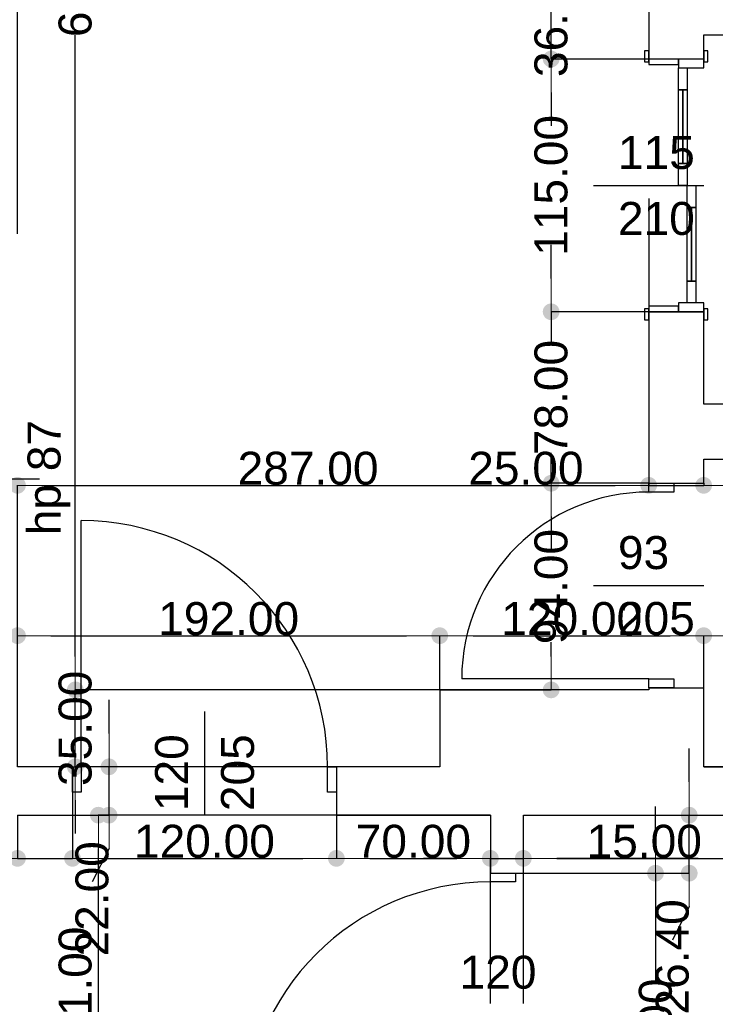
# Model space of a CAD drawing. Header units: millimetres. Extents: x -175445 to -20415, y -559200 to 231527.
# Tile 71 of 256: x -138488 to -135325, y -171981 to -167502. Entities that reach past the tile are written whole.
import ezdxf

# ---------------------------------------------------------------- set-up
doc = ezdxf.new("R2010")
doc.units = ezdxf.units.MM
doc.header["$MEASUREMENT"] = 0
for name, color, linetype in [('Drzwi', 7, 'Continuous'), ('Obiekt', 7, 'Continuous'), ('Słup', 7, 'Continuous'), ('Wymiary', 63, 'Continuous'), ('Ściana', 7, 'Continuous')]:
    doc.layers.add(name, color=color, linetype=linetype)
doc.styles.add('Arial', font='txt')
doc.dimstyles.new('GENERATED_STYLE__1', dxfattribs={"dimtxt": 150, "dimasz": 152, "dimexe": 0.18, "dimexo": 0, "dimgap": 0.09, "dimtad": 1, "dimtih": 1, "dimtoh": 1, "dimlfac": 0.1, "dimzin": 0, "dimdsep": 46, "dimtxsty": 'Arial', "dimblk": 'ARROWHEAD_11', "dimblk1": 'ARROWHEAD_11', "dimblk2": 'ARROWHEAD_11', "dimcen": 0.09, "dimclrd": 114, "dimclre": 114, "dimclrt": 114, "dimazin": 0, "dimtfac": 1, "dimtdec": 4, "dimtmove": 0, "dimatfit": 3, "dimfxl": 1, "dimtolj": 1, "dimtzin": 0, "dimarcsym": 0})
doc.dimstyles.new('GENERATED_STYLE__2', dxfattribs={"dimtxt": 150, "dimasz": 152, "dimexe": 0.18, "dimexo": 0, "dimgap": 0.09, "dimtad": 1, "dimlfac": 0.1, "dimzin": 0, "dimdsep": 46, "dimtxsty": 'Arial', "dimblk": 'ARROWHEAD_11', "dimblk1": 'ARROWHEAD_11', "dimblk2": 'ARROWHEAD_11', "dimcen": 0.09, "dimclrd": 114, "dimclre": 114, "dimclrt": 114, "dimazin": 0, "dimtfac": 1, "dimtdec": 4, "dimtmove": 0, "dimatfit": 3, "dimfxl": 1, "dimtolj": 1, "dimtzin": 0, "dimarcsym": 0})
doc.dimstyles.new('GENERATED_STYLE__3', dxfattribs={"dimtxt": 150, "dimasz": 152, "dimexe": 0.18, "dimexo": 0, "dimgap": 0.09, "dimtad": 1, "dimlfac": 0.1, "dimzin": 0, "dimdsep": 46, "dimtxsty": 'Arial', "dimblk": 'ARROWHEAD_11', "dimblk1": 'ARROWHEAD_11', "dimblk2": 'ARROWHEAD_11', "dimcen": 0.09, "dimclrd": 114, "dimclre": 114, "dimclrt": 114, "dimazin": 0, "dimtfac": 1, "dimtdec": 4, "dimtmove": 2, "dimatfit": 3, "dimfxl": 1, "dimtolj": 1, "dimtzin": 0, "dimarcsym": 0})

# ---------------------------------------------------------------- blocks, each defined once
blk = doc.blocks.new('ARROWHEAD_11')
at = {"color": 0, "linetype": 'Continuous', "lineweight": 0}
blk.add_line((0, 0), (-1, 0), dxfattribs=at)
at = {"color": 0, "linetype": 'Continuous', "lineweight": 0, "const_width": 0.25, "flags": 128}
blk.add_lwpolyline([(-0.125, 0, 1), (0.125, 0, 1)], format="xyb", close=True, dxfattribs=at)
blk = doc.blocks.new('*D1142')
at = {"layer": 'Defpoints', "color": 0}
for p in [(-138498, -171120.7), (-138248, -171120.7), (-138248, -171317.2)]:
    blk.add_point(p, dxfattribs=at)
at = {"layer": 'Wymiary', "color": 114, "lineweight": -2}
for p, q in [((-138498, -171120.7), (-138498, -171317.4)), ((-138248, -171120.7), (-138248, -171317.4)), ((-139310.3, -171317.2), (-138802, -171317.2)), ((-138802, -171317.2), (-138650, -171317.2)), ((-138498, -171317.2), (-138248, -171317.2)), ((-138096, -171317.2), (-137944, -171317.2))]:
    blk.add_line(p, q, dxfattribs=at)
at = {"layer": 'Wymiary', "color": 114, "lineweight": -2, "xscale": 152, "yscale": 152, "zscale": 152}
blk.add_blockref('ARROWHEAD_11', (-138498, -171317.2), dxfattribs=at)
at = {"layer": 'Wymiary', "color": 114, "lineweight": -2, "xscale": 152, "yscale": 152, "zscale": 152, "rotation": 180}
blk.add_blockref('ARROWHEAD_11', (-138248, -171317.2), dxfattribs=at)
at = {"layer": 'Wymiary', "color": 114, "lineweight": 13, "insert": (-139056.2, -171240.5), "char_height": 150, "attachment_point": 5, "style": 'Arial'}
blk.add_mtext('\\A1;25.00', dxfattribs=at)
blk = doc.blocks.new('*D1143')
at = {"layer": 'Defpoints', "color": 0}
for p in [(-138248, -171120.7), (-137048, -171120.7), (-137048, -171317.2)]:
    blk.add_point(p, dxfattribs=at)
at = {"layer": 'Wymiary', "color": 114, "lineweight": -2}
for p, q in [((-138248, -171120.7), (-138248, -171317.4)), ((-137048, -171120.7), (-137048, -171317.4)), ((-138096, -171317.2), (-137200, -171317.2))]:
    blk.add_line(p, q, dxfattribs=at)
at = {"layer": 'Wymiary', "color": 114, "lineweight": -2, "xscale": 152, "yscale": 152, "zscale": 152, "rotation": 180}
blk.add_blockref('ARROWHEAD_11', (-138248, -171317.2), dxfattribs=at)
at = {"layer": 'Wymiary', "color": 114, "lineweight": -2, "xscale": 152, "yscale": 152, "zscale": 152}
blk.add_blockref('ARROWHEAD_11', (-137048, -171317.2), dxfattribs=at)
at = {"layer": 'Wymiary', "color": 114, "lineweight": 13, "insert": (-137648, -171240.5), "char_height": 150, "attachment_point": 5, "style": 'Arial'}
blk.add_mtext('\\A1;120.00', dxfattribs=at)
blk = doc.blocks.new('*D1144')
at = {"layer": 'Defpoints', "color": 0}
for p in [(-137048, -171120.7), (-136348, -171317.2), (-136348, -171977.7)]:
    blk.add_point(p, dxfattribs=at)
at = {"layer": 'Wymiary', "color": 114, "lineweight": -2}
for p, q in [((-137048, -171120.7), (-137048, -171317.4)), ((-136896, -171317.2), (-136500, -171317.2)), ((-136348, -171977.7), (-136348, -171317))]:
    blk.add_line(p, q, dxfattribs=at)
at = {"layer": 'Wymiary', "color": 114, "lineweight": -2, "xscale": 152, "yscale": 152, "zscale": 152, "rotation": 180}
blk.add_blockref('ARROWHEAD_11', (-137048, -171317.2), dxfattribs=at)
at = {"layer": 'Wymiary', "color": 114, "lineweight": -2, "xscale": 152, "yscale": 152, "zscale": 152}
blk.add_blockref('ARROWHEAD_11', (-136348, -171317.2), dxfattribs=at)
at = {"layer": 'Wymiary', "color": 114, "lineweight": 13, "insert": (-136698, -171240.5), "char_height": 150, "attachment_point": 5, "style": 'Arial'}
blk.add_mtext('\\A1;70.00', dxfattribs=at)
blk = doc.blocks.new('*D1145')
at = {"layer": 'Defpoints', "color": 0}
for p in [(-136198, -171317.2), (-136348, -171977.7), (-136198, -171977.7)]:
    blk.add_point(p, dxfattribs=at)
at = {"layer": 'Wymiary', "color": 114, "lineweight": -2}
for p, q in [((-136500, -171317.2), (-136652, -171317.2)), ((-136348, -171977.7), (-136348, -171317)), ((-136348, -171317.2), (-136198, -171317.2)), ((-136198, -171977.7), (-136198, -171317)), ((-135894, -171317.2), (-136046, -171317.2)), ((-135402.4, -171317.2), (-135894, -171317.2))]:
    blk.add_line(p, q, dxfattribs=at)
at = {"layer": 'Wymiary', "color": 114, "lineweight": -2, "xscale": 152, "yscale": 152, "zscale": 152}
blk.add_blockref('ARROWHEAD_11', (-136348, -171317.2), dxfattribs=at)
at = {"layer": 'Wymiary', "color": 114, "lineweight": -2, "xscale": 152, "yscale": 152, "zscale": 152, "rotation": 180}
blk.add_blockref('ARROWHEAD_11', (-136198, -171317.2), dxfattribs=at)
at = {"layer": 'Wymiary', "color": 114, "lineweight": 13, "insert": (-135648.2, -171240.5), "char_height": 150, "attachment_point": 5, "style": 'Arial'}
blk.add_mtext('\\A1;15.00', dxfattribs=at)
blk = doc.blocks.new('*D1146')
at = {"layer": 'Defpoints', "color": 0}
for p in [(-129248, -168490.7), (-129248, -171317.2), (-136198, -171977.7)]:
    blk.add_point(p, dxfattribs=at)
at = {"layer": 'Wymiary', "color": 114, "lineweight": -2}
for p, q in [((-129248, -168490.7), (-129248, -171317.4)), ((-136198, -171977.7), (-136198, -171317)), ((-136046, -171317.2), (-129400, -171317.2))]:
    blk.add_line(p, q, dxfattribs=at)
at = {"layer": 'Wymiary', "color": 114, "lineweight": -2, "xscale": 152, "yscale": 152, "zscale": 152, "rotation": 180}
blk.add_blockref('ARROWHEAD_11', (-136198, -171317.2), dxfattribs=at)
at = {"layer": 'Wymiary', "color": 114, "lineweight": -2, "xscale": 152, "yscale": 152, "zscale": 152}
blk.add_blockref('ARROWHEAD_11', (-129248, -171317.2), dxfattribs=at)
at = {"layer": 'Wymiary', "color": 114, "lineweight": 13, "insert": (-132723, -171240.5), "char_height": 150, "attachment_point": 5, "style": 'Arial'}
blk.add_mtext('\\A1;695.00', dxfattribs=at)
blk = doc.blocks.new('*D1241')
at = {"layer": 'Defpoints', "color": 0}
for p in [(-135628, -165293.2), (-135628, -165510.7), (-138498, -168475.7)]:
    blk.add_point(p, dxfattribs=at)
at = {"layer": 'Wymiary', "color": 114, "lineweight": -2}
for p, q in [((-138498, -168475.7), (-138498, -165293)), ((-138346, -165293.2), (-135780, -165293.2)), ((-135628, -165510.7), (-135628, -165293))]:
    blk.add_line(p, q, dxfattribs=at)
at = {"layer": 'Wymiary', "color": 114, "lineweight": -2, "xscale": 152, "yscale": 152, "zscale": 152, "rotation": 180}
blk.add_blockref('ARROWHEAD_11', (-138498, -165293.2), dxfattribs=at)
at = {"layer": 'Wymiary', "color": 114, "lineweight": -2, "xscale": 152, "yscale": 152, "zscale": 152}
blk.add_blockref('ARROWHEAD_11', (-135628, -165293.2), dxfattribs=at)
at = {"layer": 'Wymiary', "color": 114, "lineweight": 13, "insert": (-137063, -165216.5), "char_height": 150, "attachment_point": 5, "style": 'Arial'}
blk.add_mtext('\\A1;287.00', dxfattribs=at)
blk = doc.blocks.new('*D1243')
at = {"layer": 'Defpoints', "color": 0}
for p in [(-136071.5, -169610.7), (-135628, -169610.7), (-136578, -170550.7)]:
    blk.add_point(p, dxfattribs=at)
at = {"layer": 'Wymiary', "color": 114, "lineweight": -2}
for p, q in [((-135628, -169610.7), (-136071.6, -169610.7)), ((-136071.5, -169762.7), (-136071.5, -169827.8)), ((-136071.5, -170398.7), (-136071.5, -170333.6)), ((-136578, -170550.7), (-136071.3, -170550.7))]:
    blk.add_line(p, q, dxfattribs=at)
at = {"layer": 'Wymiary', "color": 114, "lineweight": -2, "xscale": 152, "yscale": 152, "zscale": 152}
for p, rotation in [((-136071.5, -169610.7), 90), ((-136071.5, -170550.7), 270)]:
    blk.add_blockref('ARROWHEAD_11', p, dxfattribs=dict(at, rotation=rotation))
at = {"layer": 'Wymiary', "color": 114, "lineweight": 13, "insert": (-136071.5, -170080.7), "char_height": 150, "attachment_point": 5, "rotation": 90, "style": 'Arial'}
blk.add_mtext('\\A1;94.00', dxfattribs=at)
blk = doc.blocks.new('*D1244')
at = {"layer": 'Defpoints', "color": 0}
for p in [(-136071.5, -168830.7), (-135628, -168830.7), (-135628, -169610.7)]:
    blk.add_point(p, dxfattribs=at)
at = {"layer": 'Wymiary', "color": 114, "lineweight": -2}
for p, q in [((-136071.5, -168678.7), (-136071.5, -168526.7)), ((-135628, -168830.7), (-136071.6, -168830.7)), ((-136071.5, -168830.7), (-136071.5, -168968.4)), ((-136071.5, -169610.7), (-136071.5, -169473)), ((-135628, -169610.7), (-136071.6, -169610.7)), ((-136071.5, -169762.7), (-136071.5, -169914.7))]:
    blk.add_line(p, q, dxfattribs=at)
at = {"layer": 'Wymiary', "color": 114, "lineweight": -2, "xscale": 152, "yscale": 152, "zscale": 152}
for p, rotation in [((-136071.5, -168830.7), 270), ((-136071.5, -169610.7), 90)]:
    blk.add_blockref('ARROWHEAD_11', p, dxfattribs=dict(at, rotation=rotation))
at = {"layer": 'Wymiary', "color": 114, "lineweight": 13, "insert": (-136071.5, -169220.7), "char_height": 150, "attachment_point": 5, "rotation": 90, "style": 'Arial'}
blk.add_mtext('\\A1;78.00', dxfattribs=at)
blk = doc.blocks.new('*D1245')
at = {"layer": 'Defpoints', "color": 0}
for p in [(-136071.5, -167680.7), (-135628, -167680.7), (-135628, -168830.7)]:
    blk.add_point(p, dxfattribs=at)
at = {"layer": 'Wymiary', "color": 114, "lineweight": -2}
for p, q in [((-135628, -167680.7), (-136071.6, -167680.7)), ((-136071.5, -167832.7), (-136071.5, -167951.5)), ((-136071.5, -168678.7), (-136071.5, -168559.8)), ((-135628, -168830.7), (-136071.6, -168830.7))]:
    blk.add_line(p, q, dxfattribs=at)
at = {"layer": 'Wymiary', "color": 114, "lineweight": -2, "xscale": 152, "yscale": 152, "zscale": 152}
for p, rotation in [((-136071.5, -167680.7), 90), ((-136071.5, -168830.7), 270)]:
    blk.add_blockref('ARROWHEAD_11', p, dxfattribs=dict(at, rotation=rotation))
at = {"layer": 'Wymiary', "color": 114, "lineweight": 13, "insert": (-136071.5, -168255.7), "char_height": 150, "attachment_point": 5, "rotation": 90, "style": 'Arial'}
blk.add_mtext('\\A1;115.00', dxfattribs=at)
blk = doc.blocks.new('*D1246')
at = {"layer": 'Defpoints', "color": 0}
for p in [(-136071.5, -167320.7), (-135628, -167320.7), (-135628, -167680.7)]:
    blk.add_point(p, dxfattribs=at)
at = {"layer": 'Wymiary', "color": 114, "lineweight": -2}
for p, q in [((-136071.5, -167168.7), (-136071.5, -167016.7)), ((-135628, -167320.7), (-136071.6, -167320.7)), ((-136071.5, -167680.7), (-136071.5, -167320.7)), ((-135628, -167680.7), (-136071.6, -167680.7)), ((-136071.5, -167832.7), (-136071.5, -167984.7))]:
    blk.add_line(p, q, dxfattribs=at)
at = {"layer": 'Wymiary', "color": 114, "lineweight": -2, "xscale": 152, "yscale": 152, "zscale": 152}
for p, rotation in [((-136071.5, -167320.7), 270), ((-136071.5, -167680.7), 90)]:
    blk.add_blockref('ARROWHEAD_11', p, dxfattribs=dict(at, rotation=rotation))
at = {"layer": 'Wymiary', "color": 114, "lineweight": 13, "insert": (-136071.5, -167500.7), "char_height": 150, "attachment_point": 5, "rotation": 90, "style": 'Arial'}
blk.add_mtext('\\A1;36.00', dxfattribs=at)
blk = doc.blocks.new('*D1250')
at = {"layer": 'Defpoints', "color": 0}
for p in [(-138081.9, -170900.7), (-136578, -170900.7), (-138276.6, -171120.7)]:
    blk.add_point(p, dxfattribs=at)
at = {"layer": 'Wymiary', "color": 114, "lineweight": -2}
for p, q in [((-138081.9, -170748.7), (-138081.9, -170596.7)), ((-136578, -170900.7), (-138082.1, -170900.7)), ((-138081.9, -171120.7), (-138081.9, -170900.7)), ((-138276.6, -171120.7), (-138081.8, -171120.7)), ((-138081.9, -171272.7), (-138158.6, -171424.7))]:
    blk.add_line(p, q, dxfattribs=at)
at = {"layer": 'Wymiary', "color": 114, "lineweight": -2, "xscale": 152, "yscale": 152, "zscale": 152}
for p, rotation in [((-138081.9, -170900.7), 270), ((-138081.9, -171120.7), 90)]:
    blk.add_blockref('ARROWHEAD_11', p, dxfattribs=dict(at, rotation=rotation))
at = {"layer": 'Wymiary', "color": 114, "lineweight": 13, "insert": (-138158.6, -171501.4), "char_height": 150, "attachment_point": 5, "rotation": 90, "style": 'Arial'}
blk.add_mtext('\\A1;22.00', dxfattribs=at)
blk = doc.blocks.new('*D1251')
at = {"layer": 'Defpoints', "color": 0}
for p in [(-138235.3, -170550.7), (-136578, -170550.7), (-136578, -170900.7)]:
    blk.add_point(p, dxfattribs=at)
at = {"layer": 'Wymiary', "color": 114, "lineweight": -2}
for p, q in [((-138235.3, -170398.7), (-138235.3, -170246.7)), ((-136578, -170550.7), (-138235.5, -170550.7)), ((-138235.3, -170900.7), (-138235.3, -170550.7)), ((-136578, -170900.7), (-138235.5, -170900.7)), ((-138235.3, -171052.7), (-138235.3, -171204.7))]:
    blk.add_line(p, q, dxfattribs=at)
at = {"layer": 'Wymiary', "color": 114, "lineweight": -2, "xscale": 152, "yscale": 152, "zscale": 152}
for p, rotation in [((-138235.3, -170550.7), 270), ((-138235.3, -170900.7), 90)]:
    blk.add_blockref('ARROWHEAD_11', p, dxfattribs=dict(at, rotation=rotation))
at = {"layer": 'Wymiary', "color": 114, "lineweight": 13, "insert": (-138235.3, -170725.7), "char_height": 150, "attachment_point": 5, "rotation": 90, "style": 'Arial'}
blk.add_mtext('\\A1;35.00', dxfattribs=at)
blk = doc.blocks.new('*D1252')
at = {"layer": 'Defpoints', "color": 0}
for p in [(-138235.3, -163970.7), (-136278, -163970.7), (-136578, -170550.7)]:
    blk.add_point(p, dxfattribs=at)
at = {"layer": 'Wymiary', "color": 114, "lineweight": -2}
for p, q in [((-136278, -163970.7), (-138235.5, -163970.7)), ((-138235.3, -164122.7), (-138235.3, -166949.1)), ((-138235.3, -170398.7), (-138235.3, -167572.3)), ((-136578, -170550.7), (-138235.5, -170550.7))]:
    blk.add_line(p, q, dxfattribs=at)
at = {"layer": 'Wymiary', "color": 114, "lineweight": -2, "xscale": 152, "yscale": 152, "zscale": 152}
for p, rotation in [((-138235.3, -163970.7), 90), ((-138235.3, -170550.7), 270)]:
    blk.add_blockref('ARROWHEAD_11', p, dxfattribs=dict(at, rotation=rotation))
at = {"layer": 'Wymiary', "color": 114, "lineweight": 13, "insert": (-138235.3, -167260.7), "char_height": 150, "attachment_point": 5, "rotation": 90, "style": 'Arial'}
blk.add_mtext('\\A1;658.00', dxfattribs=at)
blk = doc.blocks.new('*D1269')
at = {"layer": 'Defpoints', "color": 0}
for p in [(-135628, -168315.7), (-135628, -169620.2), (-138498, -170900.7)]:
    blk.add_point(p, dxfattribs=at)
at = {"layer": 'Wymiary', "color": 114, "lineweight": -2}
for p, q in [((-135628, -168315.7), (-135628, -169620.3)), ((-138498, -170900.7), (-138498, -169620)), ((-138346, -169620.2), (-135780, -169620.2))]:
    blk.add_line(p, q, dxfattribs=at)
at = {"layer": 'Wymiary', "color": 114, "lineweight": -2, "xscale": 152, "yscale": 152, "zscale": 152, "rotation": 180}
blk.add_blockref('ARROWHEAD_11', (-138498, -169620.2), dxfattribs=at)
at = {"layer": 'Wymiary', "color": 114, "lineweight": -2, "xscale": 152, "yscale": 152, "zscale": 152}
blk.add_blockref('ARROWHEAD_11', (-135628, -169620.2), dxfattribs=at)
at = {"layer": 'Wymiary', "color": 114, "lineweight": 13, "insert": (-137176.8, -169543.5), "char_height": 150, "attachment_point": 5, "style": 'Arial'}
blk.add_mtext('\\A1;287.00', dxfattribs=at)
blk = doc.blocks.new('*D1270')
at = {"layer": 'Defpoints', "color": 0}
for p in [(-135628, -168315.7), (-135378, -169610.7), (-135378, -169620.2)]:
    blk.add_point(p, dxfattribs=at)
at = {"layer": 'Wymiary', "color": 114, "lineweight": -2}
for p, q in [((-135628, -168315.7), (-135628, -169620.3)), ((-136440.3, -169620.2), (-135932, -169620.2)), ((-135932, -169620.2), (-135780, -169620.2)), ((-135628, -169620.2), (-135378, -169620.2)), ((-135378, -169610.7), (-135378, -169620.3)), ((-135226, -169620.2), (-135074, -169620.2))]:
    blk.add_line(p, q, dxfattribs=at)
at = {"layer": 'Wymiary', "color": 114, "lineweight": -2, "xscale": 152, "yscale": 152, "zscale": 152}
blk.add_blockref('ARROWHEAD_11', (-135628, -169620.2), dxfattribs=at)
at = {"layer": 'Wymiary', "color": 114, "lineweight": -2, "xscale": 152, "yscale": 152, "zscale": 152, "rotation": 180}
blk.add_blockref('ARROWHEAD_11', (-135378, -169620.2), dxfattribs=at)
at = {"layer": 'Wymiary', "color": 114, "lineweight": 13, "insert": (-136186.2, -169543.5), "char_height": 150, "attachment_point": 5, "style": 'Arial'}
blk.add_mtext('\\A1;25.00', dxfattribs=at)
blk = doc.blocks.new('*D1271')
at = {"layer": 'Defpoints', "color": 0}
for p in [(-132978, -169500.7), (-135378, -169610.7), (-132978, -169620.2)]:
    blk.add_point(p, dxfattribs=at)
at = {"layer": 'Wymiary', "color": 114, "lineweight": -2}
for p, q in [((-132978, -169500.7), (-132978, -169620.3)), ((-135378, -169610.7), (-135378, -169620.3)), ((-135226, -169620.2), (-133130, -169620.2))]:
    blk.add_line(p, q, dxfattribs=at)
at = {"layer": 'Wymiary', "color": 114, "lineweight": -2, "xscale": 152, "yscale": 152, "zscale": 152, "rotation": 180}
blk.add_blockref('ARROWHEAD_11', (-135378, -169620.2), dxfattribs=at)
at = {"layer": 'Wymiary', "color": 114, "lineweight": -2, "xscale": 152, "yscale": 152, "zscale": 152}
blk.add_blockref('ARROWHEAD_11', (-132978, -169620.2), dxfattribs=at)
at = {"layer": 'Wymiary', "color": 114, "lineweight": 13, "insert": (-134178, -169543.5), "char_height": 150, "attachment_point": 5, "style": 'Arial'}
blk.add_mtext('\\A1;240.00', dxfattribs=at)
blk = doc.blocks.new('*D1272')
at = {"layer": 'Defpoints', "color": 0}
for p in [(-136578, -170304.1), (-136578, -170550.7), (-138498, -170900.7)]:
    blk.add_point(p, dxfattribs=at)
at = {"layer": 'Wymiary', "color": 114, "lineweight": -2}
for p, q in [((-138498, -170900.7), (-138498, -170303.9)), ((-138346, -170304.1), (-136730, -170304.1)), ((-136578, -170550.7), (-136578, -170303.9))]:
    blk.add_line(p, q, dxfattribs=at)
at = {"layer": 'Wymiary', "color": 114, "lineweight": -2, "xscale": 152, "yscale": 152, "zscale": 152, "rotation": 180}
blk.add_blockref('ARROWHEAD_11', (-138498, -170304.1), dxfattribs=at)
at = {"layer": 'Wymiary', "color": 114, "lineweight": -2, "xscale": 152, "yscale": 152, "zscale": 152}
blk.add_blockref('ARROWHEAD_11', (-136578, -170304.1), dxfattribs=at)
at = {"layer": 'Wymiary', "color": 114, "lineweight": 13, "insert": (-137538, -170227.4), "char_height": 150, "attachment_point": 5, "style": 'Arial'}
blk.add_mtext('\\A1;192.00', dxfattribs=at)
blk = doc.blocks.new('*D1273')
at = {"layer": 'Defpoints', "color": 0}
for p in [(-135378, -170304.1), (-136578, -170550.7), (-135378, -170540.7)]:
    blk.add_point(p, dxfattribs=at)
at = {"layer": 'Wymiary', "color": 114, "lineweight": -2}
for p, q in [((-136578, -170550.7), (-136578, -170303.9)), ((-136426, -170304.1), (-135530, -170304.1)), ((-135378, -170540.7), (-135378, -170303.9))]:
    blk.add_line(p, q, dxfattribs=at)
at = {"layer": 'Wymiary', "color": 114, "lineweight": -2, "xscale": 152, "yscale": 152, "zscale": 152, "rotation": 180}
blk.add_blockref('ARROWHEAD_11', (-136578, -170304.1), dxfattribs=at)
at = {"layer": 'Wymiary', "color": 114, "lineweight": -2, "xscale": 152, "yscale": 152, "zscale": 152}
blk.add_blockref('ARROWHEAD_11', (-135378, -170304.1), dxfattribs=at)
at = {"layer": 'Wymiary', "color": 114, "lineweight": 13, "insert": (-135978, -170227.4), "char_height": 150, "attachment_point": 5, "style": 'Arial'}
blk.add_mtext('\\A1;120.00', dxfattribs=at)
blk = doc.blocks.new('*D1274')
at = {"layer": 'Defpoints', "color": 0}
for p in [(-134418, -170304.1), (-134418, -170510.7), (-135378, -170540.7)]:
    blk.add_point(p, dxfattribs=at)
at = {"layer": 'Wymiary', "color": 114, "lineweight": -2}
for p, q in [((-135378, -170540.7), (-135378, -170303.9)), ((-135226, -170304.1), (-134570, -170304.1)), ((-134418, -170510.7), (-134418, -170303.9))]:
    blk.add_line(p, q, dxfattribs=at)
at = {"layer": 'Wymiary', "color": 114, "lineweight": -2, "xscale": 152, "yscale": 152, "zscale": 152, "rotation": 180}
blk.add_blockref('ARROWHEAD_11', (-135378, -170304.1), dxfattribs=at)
at = {"layer": 'Wymiary', "color": 114, "lineweight": -2, "xscale": 152, "yscale": 152, "zscale": 152}
blk.add_blockref('ARROWHEAD_11', (-134418, -170304.1), dxfattribs=at)
at = {"layer": 'Wymiary', "color": 114, "lineweight": 13, "insert": (-134898, -170227.4), "char_height": 150, "attachment_point": 5, "style": 'Arial'}
blk.add_mtext('\\A1;96.00', dxfattribs=at)
blk = doc.blocks.new('*D1276')
at = {"layer": 'Defpoints', "color": 0}
for p in [(-135031.2, -169500.7), (-132978, -169500.7), (-135378, -170900.7)]:
    blk.add_point(p, dxfattribs=at)
at = {"layer": 'Wymiary', "color": 114, "lineweight": -2}
for p, q in [((-132978, -169500.7), (-135031.3, -169500.7)), ((-135031.2, -169652.7), (-135031.2, -169896.5)), ((-135031.2, -170748.7), (-135031.2, -170504.8)), ((-135378, -170900.7), (-135031, -170900.7))]:
    blk.add_line(p, q, dxfattribs=at)
at = {"layer": 'Wymiary', "color": 114, "lineweight": -2, "xscale": 152, "yscale": 152, "zscale": 152}
for p, rotation in [((-135031.2, -169500.7), 90), ((-135031.2, -170900.7), 270)]:
    blk.add_blockref('ARROWHEAD_11', p, dxfattribs=dict(at, rotation=rotation))
at = {"layer": 'Wymiary', "color": 114, "lineweight": 13, "insert": (-135031.2, -170200.7), "char_height": 150, "attachment_point": 5, "rotation": 90, "style": 'Arial'}
blk.add_mtext('\\A1;140.00', dxfattribs=at)
blk = doc.blocks.new('*D1281')
at = {"layer": 'Defpoints', "color": 0}
for p in [(-138130.3, -171120.7), (-136348, -171120.7), (-136657.2, -173530.6)]:
    blk.add_point(p, dxfattribs=at)
at = {"layer": 'Wymiary', "color": 114, "lineweight": -2}
for p, q in [((-136348, -171120.7), (-138130.5, -171120.7)), ((-138130.3, -173378.6), (-138130.3, -171272.7)), ((-136657.2, -173530.6), (-138130.5, -173530.6))]:
    blk.add_line(p, q, dxfattribs=at)
at = {"layer": 'Wymiary', "color": 114, "lineweight": -2, "xscale": 152, "yscale": 152, "zscale": 152}
for p, rotation in [((-138130.3, -171120.7), 90), ((-138130.3, -173530.6), 270)]:
    blk.add_blockref('ARROWHEAD_11', p, dxfattribs=dict(at, rotation=rotation))
at = {"layer": 'Wymiary', "color": 114, "lineweight": 13, "insert": (-138235.3, -171948.1), "char_height": 150, "attachment_point": 5, "rotation": 90, "style": 'Arial'}
blk.add_mtext('\\A1;241.00', dxfattribs=at)
blk = doc.blocks.new('*D1283')
at = {"layer": 'Defpoints', "color": 0}
for p in [(-136198, -171384.7), (-135597, -171384.7), (-136198, -172584.7)]:
    blk.add_point(p, dxfattribs=at)
at = {"layer": 'Wymiary', "color": 114, "lineweight": -2}
for p, q in [((-135597, -171232.7), (-135597, -171080.7)), ((-136198, -171384.7), (-135596.8, -171384.7)), ((-135597, -171384.7), (-135597, -171880.1)), ((-135597, -172584.7), (-135597, -172488.3)), ((-136198, -172584.7), (-135596.8, -172584.7)), ((-135597, -172736.7), (-135597, -172888.7))]:
    blk.add_line(p, q, dxfattribs=at)
at = {"layer": 'Wymiary', "color": 114, "lineweight": -2, "xscale": 152, "yscale": 152, "zscale": 152}
for p, rotation in [((-135597, -171384.7), 270), ((-135597, -172584.7), 90)]:
    blk.add_blockref('ARROWHEAD_11', p, dxfattribs=dict(at, rotation=rotation))
at = {"layer": 'Wymiary', "color": 114, "lineweight": 13, "insert": (-135597, -172184.2), "char_height": 150, "attachment_point": 5, "rotation": 90, "style": 'Arial'}
blk.add_mtext('\\A1;120.00', dxfattribs=at)
blk = doc.blocks.new('*D1284')
at = {"layer": 'Defpoints', "color": 0}
for p in [(-136198, -171120.7), (-135443.7, -171120.7), (-136198, -171384.7)]:
    blk.add_point(p, dxfattribs=at)
at = {"layer": 'Wymiary', "color": 114, "lineweight": -2}
for p, q in [((-135443.7, -170968.7), (-135443.7, -170816.7)), ((-136198, -171120.7), (-135443.5, -171120.7)), ((-135443.7, -171384.7), (-135443.7, -171120.7)), ((-136198, -171384.7), (-135443.5, -171384.7)), ((-135443.7, -171536.7), (-135520.3, -171688.7))]:
    blk.add_line(p, q, dxfattribs=at)
at = {"layer": 'Wymiary', "color": 114, "lineweight": -2, "xscale": 152, "yscale": 152, "zscale": 152}
for p, rotation in [((-135443.7, -171120.7), 270), ((-135443.7, -171384.7), 90)]:
    blk.add_blockref('ARROWHEAD_11', p, dxfattribs=dict(at, rotation=rotation))
at = {"layer": 'Wymiary', "color": 114, "lineweight": 13, "insert": (-135520.3, -171765.4), "char_height": 150, "attachment_point": 5, "rotation": 90, "style": 'Arial'}
blk.add_mtext('\\A1;26.40', dxfattribs=at)

msp = doc.modelspace()

# ---------------------------------------------------------------- linework, layer by layer
at = {"layer": 'Drzwi'}
for p, q in [((-135628.018, -167643.675), (-135647.018, -167643.675)), ((-135647.018, -167643.675), (-135647.018, -167693.675)), ((-135628.018, -167693.675), (-135628.018, -167643.675)), ((-135628.018, -167680.675), (-135628.018, -167643.675)), ((-135359.018, -167643.675), (-135378.018, -167643.675)), ((-135378.018, -167643.675), (-135378.018, -167693.675)), ((-135378.018, -167680.675), (-135378.018, -167643.675)), ((-135359.018, -167693.675), (-135359.018, -167643.675)), ((-135647.018, -167693.675), (-135628.018, -167693.675)), ((-135493.018, -167680.675), (-135628.018, -167680.675)), ((-135628.018, -167680.675), (-135628.018, -167705.675)), ((-135493.018, -167680.675), (-135628.018, -167680.675)), ((-135628.018, -167705.675), (-135493.018, -167705.675)), ((-135493.018, -167705.675), (-135493.018, -167680.675)), ((-135378.018, -167680.675), (-135493.018, -167680.675)), ((-135493.018, -167680.675), (-135493.018, -167720.675)), ((-135378.018, -167680.675), (-135493.018, -167680.675)), ((-135378.018, -167720.675), (-135378.018, -167680.675)), ((-135378.018, -167693.675), (-135359.018, -167693.675)), ((-135493.018, -167720.675), (-135378.018, -167720.675)), ((-135493.018, -167820.675), (-135493.018, -167720.675)), ((-135493.018, -167720.675), (-135453.018, -167720.675)), ((-135453.018, -167720.675), (-135453.018, -167820.675)), ((-135493.018, -167820.675), (-135473.018, -167820.675)), ((-135493.018, -168155.675), (-135493.018, -167820.675)), ((-135453.018, -167820.675), (-135493.018, -167820.675)), ((-135473.018, -167820.675), (-135473.018, -168155.675)), ((-135473.018, -167820.675), (-135453.018, -167820.675)), ((-135473.018, -168155.675), (-135473.018, -167820.675)), ((-135473.018, -168155.675), (-135473.018, -167820.675)), ((-135453.018, -167820.675), (-135453.018, -168155.675)), ((-135473.018, -168155.675), (-135493.018, -168155.675)), ((-135493.018, -168255.675), (-135493.018, -168155.675)), ((-135493.018, -168155.675), (-135453.018, -168155.675)), ((-135453.018, -168155.675), (-135473.018, -168155.675)), ((-135453.018, -168155.675), (-135453.018, -168255.675)), ((-135453.018, -168255.675), (-135493.018, -168255.675)), ((-135453.018, -168355.675), (-135453.018, -168255.675)), ((-135453.018, -168255.675), (-135413.018, -168255.675)), ((-135413.018, -168255.675), (-135413.018, -168355.675)), ((-135453.018, -168355.675), (-135433.018, -168355.675)), ((-135453.018, -168690.675), (-135453.018, -168355.675)), ((-135413.018, -168355.675), (-135453.018, -168355.675)), ((-135433.018, -168355.675), (-135433.018, -168690.675)), ((-135433.018, -168355.675), (-135413.018, -168355.675)), ((-135433.018, -168690.675), (-135433.018, -168355.675)), ((-135433.018, -168690.675), (-135433.018, -168355.675)), ((-135413.018, -168355.675), (-135413.018, -168690.675)), ((-135433.018, -168690.675), (-135453.018, -168690.675)), ((-135453.018, -168790.675), (-135453.018, -168690.675)), ((-135453.018, -168690.675), (-135413.018, -168690.675)), ((-135413.018, -168690.675), (-135433.018, -168690.675)), ((-135413.018, -168690.675), (-135413.018, -168790.675)), ((-135647.018, -168817.675), (-135647.018, -168867.675)), ((-135628.018, -168817.675), (-135647.018, -168817.675)), ((-135493.018, -168805.675), (-135628.018, -168805.675)), ((-135628.018, -168805.675), (-135628.018, -168830.675)), ((-135628.018, -168867.675), (-135628.018, -168817.675)), ((-135378.018, -168790.675), (-135493.018, -168790.675)), ((-135493.018, -168790.675), (-135493.018, -168830.675)), ((-135493.018, -168830.675), (-135493.018, -168805.675)), ((-135413.018, -168790.675), (-135453.018, -168790.675)), ((-135378.018, -168830.675), (-135378.018, -168790.675)), ((-135378.018, -168817.675), (-135378.018, -168867.675)), ((-135359.018, -168817.675), (-135378.018, -168817.675)), ((-135359.018, -168867.675), (-135359.018, -168817.675)), ((-135647.018, -168867.675), (-135628.018, -168867.675)), ((-135628.018, -168830.675), (-135493.018, -168830.675)), ((-135493.018, -168830.675), (-135628.018, -168830.675)), ((-135628.018, -168830.675), (-135628.018, -168867.675)), ((-135493.018, -168830.675), (-135378.018, -168830.675)), ((-135378.018, -168830.675), (-135493.018, -168830.675)), ((-135378.018, -168830.675), (-135378.018, -168867.675)), ((-135378.018, -168867.675), (-135359.018, -168867.675)), ((-135628.018, -169650.675), (-135628.018, -169610.675)), ((-135628.018, -169610.675), (-135513.018, -169610.675)), ((-135628.018, -169610.675), (-135513.018, -169610.675)), ((-135513.018, -169610.675), (-135513.018, -169650.675)), ((-135513.018, -169650.675), (-135628.018, -169650.675)), ((-138208.018, -170900.675), (-138208.018, -169780.675)), ((-135628.018, -170500.675), (-136478.018, -170500.675)), ((-135628.018, -170540.675), (-135628.018, -170500.675)), ((-135628.018, -170500.675), (-135513.018, -170500.675)), ((-135513.018, -170500.675), (-135513.018, -170540.675)), ((-135513.018, -170540.675), (-135628.018, -170540.675)), ((-135628.018, -170540.675), (-135513.018, -170540.675)), ((-138248.018, -170900.675), (-138208.018, -170900.675)), ((-138248.018, -171015.675), (-138248.018, -170900.675)), ((-138248.018, -170900.675), (-138248.018, -171015.675)), ((-138208.018, -170900.675), (-138208.018, -171015.675)), ((-137088.018, -171015.675), (-137088.018, -170900.675)), ((-137088.018, -170900.675), (-137048.018, -170900.675)), ((-137048.018, -170900.675), (-137048.018, -171015.675)), ((-137048.018, -170900.675), (-137048.018, -171015.675)), ((-138208.018, -171015.675), (-138248.018, -171015.675)), ((-137048.018, -171015.675), (-137088.018, -171015.675)), ((-136348.018, -171424.675), (-136348.018, -171384.675)), ((-136348.018, -171384.675), (-136233.018, -171384.675)), ((-136348.018, -171384.675), (-136233.018, -171384.675)), ((-136233.018, -171424.675), (-136348.018, -171424.675)), ((-136233.018, -171384.675), (-136233.018, -171424.675))]:
    msp.add_line(p, q, dxfattribs=at)
for centre, radius, start, end in [((-135628.018, -170500.675), 850, 90, 180), ((-138208.018, -170900.675), 1120, 0, 90), ((-136348.018, -172544.675), 1120, 90, 180)]:
    msp.add_arc(centre, radius, start, end, dxfattribs=at)
at = {"layer": 'Obiekt'}
for p, q in [((-135879.397, -168255.675), (-135378.018, -168255.675)), ((-139138.018, -169590.675), (-138398.018, -169590.675)), ((-135879.397, -170075.675), (-135378.018, -170075.675)), ((-137648.018, -170649.297), (-137648.018, -171120.675))]:
    msp.add_line(p, q, dxfattribs=at)
at = {"layer": 'Słup'}
for p, q in [((-136578.018, -170550.675), (-136578.018, -170900.675)), ((-135628.018, -170550.675), (-136578.018, -170550.675))]:
    msp.add_line(p, q, dxfattribs=at)
at = {"layer": 'Ściana'}
for p, q in [((-135628.018, -167680.675), (-135628.018, -167643.675)), ((-135378.018, -167680.675), (-135378.018, -167643.675)), ((-135493.018, -167680.675), (-135628.018, -167680.675)), ((-135378.018, -167680.675), (-135493.018, -167680.675)), ((-135628.018, -168830.675), (-135628.018, -168867.675)), ((-135493.018, -168830.675), (-135628.018, -168830.675)), ((-135378.018, -168830.675), (-135493.018, -168830.675)), ((-135378.018, -168830.675), (-135378.018, -168867.675)), ((-135628.018, -169610.675), (-135513.018, -169610.675)), ((-135513.018, -169610.675), (-135378.018, -169610.675)), ((-135628.018, -170540.675), (-135513.018, -170540.675)), ((-135513.018, -170540.675), (-135378.018, -170540.675)), ((-138248.018, -170900.675), (-138248.018, -171015.675)), ((-137048.018, -170900.675), (-137048.018, -171015.675)), ((-138248.018, -171015.675), (-138248.018, -171120.675)), ((-137048.018, -171015.675), (-137048.018, -171120.675)), ((-136348.018, -171384.675), (-136233.018, -171384.675)), ((-136233.018, -171384.675), (-136198.018, -171384.675))]:
    msp.add_line(p, q, dxfattribs=at)
at = {"layer": 'Ściana', "flags": 128}
for points in [[(-135628.018, -167320.675), (-135628.018, -167680.675)], [(-135378.018, -167680.675), (-135378.018, -167570.675)], [(-135378.018, -167570.675), (-133078.018, -167570.675)], [(-135628.018, -168830.675), (-135628.018, -169610.675)], [(-135378.018, -169250.675), (-135378.018, -168830.675)], [(-133078.018, -169250.675), (-135378.018, -169250.675)], [(-135378.018, -169610.675), (-135378.018, -169500.675)], [(-135378.018, -169500.675), (-132978.018, -169500.675)], [(-135628.018, -170540.675), (-135628.018, -170550.675)], [(-135378.018, -170900.675), (-135378.018, -170540.675)], [(-138248.018, -170900.675), (-138498.018, -170900.675)], [(-136578.018, -170900.675), (-137048.018, -170900.675)], [(-134418.018, -170900.675), (-135378.018, -170900.675)], [(-138498.018, -171120.675), (-138248.018, -171120.675)], [(-137048.018, -171120.675), (-136348.018, -171120.675)], [(-136348.018, -171120.675), (-136348.018, -171384.675)], [(-136198.018, -171120.675), (-129248.018, -171120.675)], [(-136198.018, -171384.675), (-136198.018, -171120.675)]]:
    msp.add_lwpolyline(points, dxfattribs=at)

# ---------------------------------------------------------------- texts
at = {"layer": 'Obiekt', "char_height": 150, "attachment_point": 7, "style": 'Arial'}
for s, insert in [('\\A1;{\\fArial|b0|i0|c238|p38;115}', (-135767.845, -168183.143)), ('\\A1;{\\fArial|b0|i0|c238|p38;210}', (-135767.845, -168483.143)), ('\\A1;{\\fArial|b0|i0|c238|p38;93}', (-135767.845, -170003.246)), ('\\A1;{\\fArial|b0|i0|c238|p38;205}', (-135767.845, -170303.143)), ('\\A1;{\\fArial|b0|i0|c238|p38;120}', (-136487.845, -171912.143))]:
    msp.add_mtext(s, dxfattribs=dict(at, insert=insert))
at = {"layer": 'Obiekt', "char_height": 150, "attachment_point": 7, "rotation": 90, "style": 'Arial'}
for s, insert in [('\\A1;{\\fArial|b0|i0|c238|p38;hp 87}', (-138257.184, -169847.132)), ('\\A1;{\\fArial|b0|i0|c238|p38;120}', (-137720.55, -171102.335)), ('\\A1;{\\fArial|b0|i0|c238|p38;205}', (-137420.55, -171102.335))]:
    msp.add_mtext(s, dxfattribs=dict(at, insert=insert))

# ---------------------------------------------------------------- dimensions: what is measured, and where the dimension line sits
at = {"layer": 'Wymiary', "lineweight": 13}
for base, p1, p2, dimstyle, picture, middle in [((-138235.29, -163970.675), (-136578.018, -170550.675), (-136278.018, -163970.675), 'GENERATED_STYLE__2', '*D1252', (-138235.29, -167260.675)), ((-136071.453, -167320.675), (-135628.018, -167680.675), (-135628.018, -167320.675), 'GENERATED_STYLE__2', '*D1246', (-136071.453, -167500.675)), ((-136071.453, -167680.675), (-135628.018, -168830.675), (-135628.018, -167680.675), 'GENERATED_STYLE__2', '*D1245', (-136071.453, -168255.675)), ((-136071.453, -168830.675), (-135628.018, -169610.675), (-135628.018, -168830.675), 'GENERATED_STYLE__2', '*D1244', (-136071.453, -169220.675)), ((-135031.165, -169500.675), (-135378.018, -170900.675), (-132978.018, -169500.675), 'GENERATED_STYLE__2', '*D1276', (-135031.165, -170200.675)), ((-136071.453, -169610.675), (-136578.018, -170550.675), (-135628.018, -169610.675), 'GENERATED_STYLE__2', '*D1243', (-136071.453, -170080.675)), ((-138235.29, -170550.675), (-136578.018, -170900.675), (-136578.018, -170550.675), 'GENERATED_STYLE__2', '*D1251', (-138235.29, -170725.675)), ((-138081.938, -170900.675), (-138276.648, -171120.675), (-136578.018, -170900.675), 'GENERATED_STYLE__2', '*D1250', (-138158.614, -171501.351)), ((-135443.66, -171120.675), (-136198.018, -171384.675), (-136198.018, -171120.675), 'GENERATED_STYLE__2', '*D1284', (-135520.336, -171765.351)), ((-138130.29, -171120.675), (-136657.203, -173530.636), (-136348.018, -171120.675), 'GENERATED_STYLE__3', '*D1281', (-138235.29, -171948.066)), ((-135597.012, -171384.675), (-136198.018, -172584.675), (-136198.018, -171384.675), 'GENERATED_STYLE__2', '*D1283', (-135597.012, -172184.218))]:
    dim = msp.add_linear_dim(base=base, p1=p1, p2=p2, angle=90, dimstyle=dimstyle, dxfattribs=at)
    dim.commit()
    dim.dimension.update_dxf_attribs({"geometry": picture, "text_midpoint": middle, "dimtype": 160, "text_rotation": 90})
for base, p1, p2, picture, middle in [((-135628.018, -165293.153), (-138498.018, -168475.655), (-135628.018, -165510.675), '*D1241', (-137063.018, -165293.153)), ((-135628.018, -169620.154), (-138498.018, -170900.675), (-135628.018, -168315.675), '*D1269', (-137176.847, -169620.154)), ((-135378.018, -169620.154), (-135628.018, -168315.675), (-135378.018, -169610.675), '*D1270', (-136186.218, -169620.154)), ((-129248.018, -171317.185), (-136198.018, -171977.675), (-129248.018, -168490.655), '*D1146', (-132723.018, -171317.185)), ((-132978.018, -169620.154), (-135378.018, -169610.675), (-132978.018, -169500.675), '*D1271', (-134178.018, -169620.154)), ((-136578.018, -170304.12), (-138498.018, -170900.675), (-136578.018, -170550.675), '*D1272', (-137538.018, -170304.12)), ((-135378.018, -170304.12), (-136578.018, -170550.675), (-135378.018, -170540.675), '*D1273', (-135978.018, -170304.12)), ((-134418.018, -170304.12), (-135378.018, -170540.675), (-134418.018, -170510.675), '*D1274', (-134898.018, -170304.12)), ((-138248.018, -171317.185), (-138498.018, -171120.675), (-138248.018, -171120.675), '*D1142', (-139056.218, -171317.185)), ((-137048.018, -171317.185), (-138248.018, -171120.675), (-137048.018, -171120.675), '*D1143', (-137648.018, -171317.185)), ((-136348.018, -171317.185), (-137048.018, -171120.675), (-136348.018, -171977.675), '*D1144', (-136698.018, -171317.185)), ((-136198.018, -171317.185), (-136348.018, -171977.675), (-136198.018, -171977.675), '*D1145', (-135648.158, -171317.185))]:
    dim = msp.add_linear_dim(base=base, p1=p1, p2=p2, dimstyle='GENERATED_STYLE__1', dxfattribs=at)
    dim.commit()
    dim.dimension.update_dxf_attribs({"geometry": picture, "text_midpoint": middle, "dimtype": 160})

doc.saveas('drawing.dxf')
